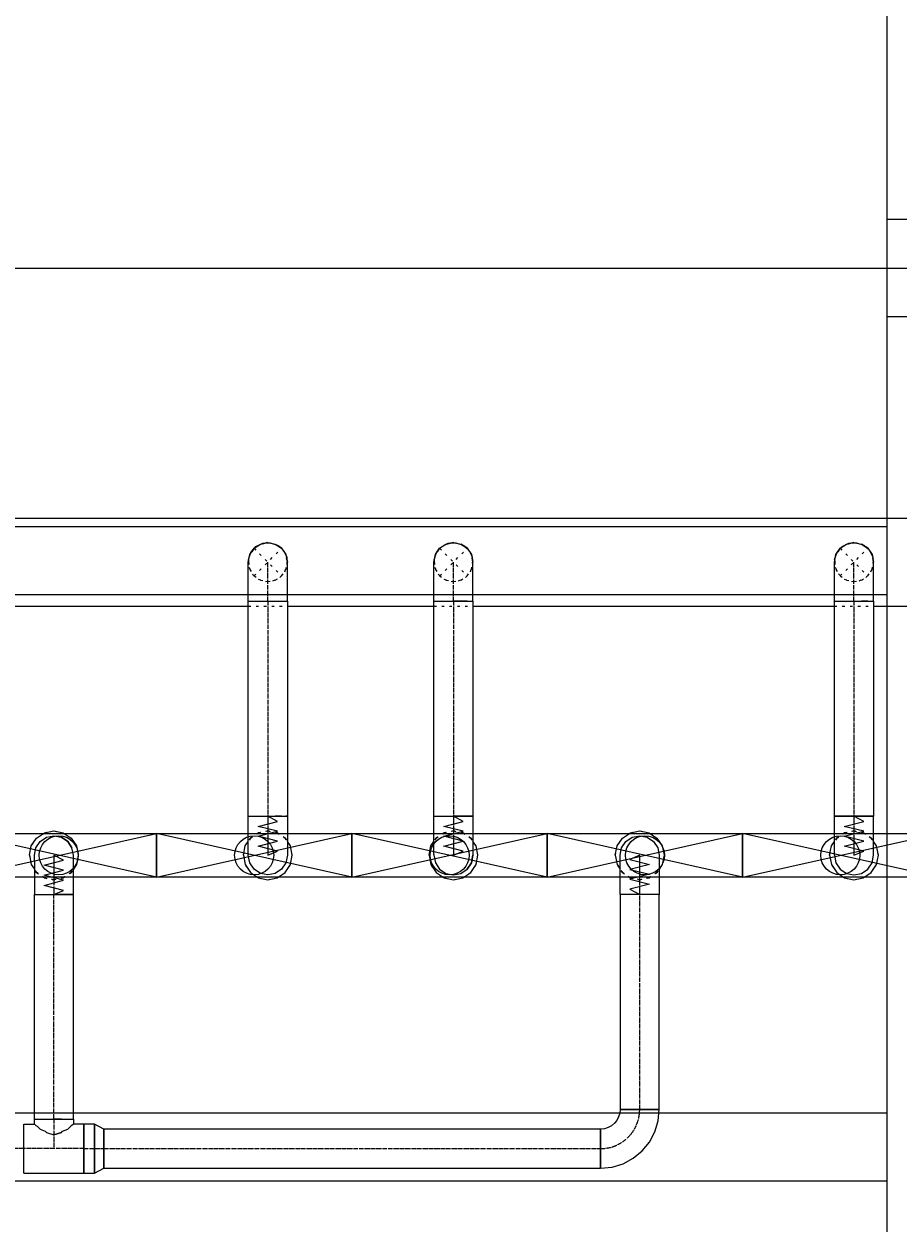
# Model space of a CAD drawing. Header units: centimetres. Extents: x -149939 to 48626, y -46000 to 152985.
# Tile 245 of 256: x -3738 to 735, y 48110 to 54249. Entities that reach past the tile are written whole.
import ezdxf

# ---------------------------------------------------------------- set-up
doc = ezdxf.new("R2010")
doc.units = ezdxf.units.CM
doc.header["$LTSCALE"] = 50
doc.header["$PDMODE"] = 35
doc.header["$PDSIZE"] = 0.1
for name, pattern in [('CADVENT_CENTERLINE', [9.9, 7.4, -1, 0.5, -1]), ('CADVENT_HIDDEN', [0.8, 0.25, -0.55]), ('Kondygnacja  -0_5$0$HIDDEN', [9.525, 6.35, -3.175]), ('Kondygnacja  -0_5$0$HIDDEN2', [4.7625, 3.175, -1.5875]), ('Osie rzutów$0$DASHDOT2', [12.7, 6.35, -3.175, 0, -3.175])]:
    doc.linetypes.add(name, pattern=pattern)
doc.layers.get('0').update_dxf_attribs({"color": 8})
doc.layers.get('DEFPOINTS').update_dxf_attribs({"color": 8})
for name, color, linetype in [('01-103-Went PP_poziom-0_5$0$L_Nawiew', 7, 'Continuous'), ('bgde-nawiewDETAILS', 1, 'Continuous'), ('bgde-nawiewEXP', 7, 'Continuous'), ('bgde-nawiewHIDDEN', 250, 'Continuous'), ('Kondygnacja  -0_5$0$ARCH_KONSTR_POWYŻEJ RZUTU', 8, 'Kondygnacja  -0_5$0$HIDDEN'), ('Kondygnacja  -0_5$0$ARCH_KONSTR_POWYŻEJ RZUTU_IST', 8, 'Kondygnacja  -0_5$0$HIDDEN2'), ('Osie rzutów$0$ARCH_INFO_OSIE_IST', 8, 'Osie rzutów$0$DASHDOT2'), ('Osie rzutów$0$ARCH_INFO_OSIE_OPISY_IST', 8, 'Continuous')]:
    doc.layers.add(name, color=color, linetype=linetype)
for name, color, linetype, lineweight in [('bgde-nawiewCEN', 7, 'Continuous', 13), ('bgde_nawiewnik', 11, 'Continuous', 5), ('Kondygnacja  -0_5$0$ARCH_INFO_WYMIARY', 8, 'Continuous', 9)]:
    doc.layers.add(name, color=color, linetype=linetype, lineweight=lineweight)
doc.styles.add('Kondygnacja  -0_5$0$Romans', font='Romans.shx', dxfattribs={"width": 0.7})
doc.dimstyles.new('Kondygnacja  -0_5$0$Wymiary 1-100', dxfattribs={"dimtxt": 12, "dimasz": 10, "dimexe": 5, "dimexo": 0, "dimgap": 4, "dimtad": 1, "dimrnd": 0.5, "dimzin": 12, "dimdsep": 46, "dimtxsty": 'Kondygnacja  -0_5$0$Romans', "dimblk": 'Kondygnacja  -0_5$0$_Oblique', "dimcen": 10, "dimdle": 10, "dimclrt": 55, "dimazin": 0, "dimtfac": 1, "dimtmove": 1, "dimatfit": 3, "dimfxl": 8, "dimfxlon": 1, "dimtolj": 1, "dimtzin": 0, "dimarcsym": 0})

# ---------------------------------------------------------------- blocks, each defined once
blk = doc.blocks.new('Osie rzutów')
at = {"layer": 'Osie rzutów$0$ARCH_INFO_OSIE_IST', "ltscale": 10}
blk.add_line((4436.04, 9800), (15156.54, 9800), dxfattribs=at)
blk = doc.blocks.new('Kondygnacja  -0_5$0$_Oblique')
at = {"color": 0, "linetype": 'ByBlock', "lineweight": -2}
blk.add_line((-0.5, -0.5), (0.5, 0.5), dxfattribs=at)
blk = doc.blocks.new('*D147')
at = {"layer": 'DEFPOINTS', "color": 0}
for p in [(5845, 52950), (6165.9, 52950), (-62690, 50660)]:
    blk.add_point(p, dxfattribs=at)
at = {"layer": 'Kondygnacja  -0_5$0$ARCH_INFO_WYMIARY', "color": 0, "lineweight": -2}
for p, q in [((6157.9, 52950), (6170.9, 52950)), ((6165.9, 50650), (6165.9, 52960)), ((6157.9, 50660), (6170.9, 50660))]:
    blk.add_line(p, q, dxfattribs=at)
at = {"layer": 'Kondygnacja  -0_5$0$ARCH_INFO_WYMIARY', "color": 0, "linetype": 'ByBlock', "lineweight": -2, "xscale": 10, "yscale": 10, "zscale": 10}
for p, rotation in [((6165.9, 52950), 90), ((6165.9, 50660), 270)]:
    blk.add_blockref('Kondygnacja  -0_5$0$_Oblique', p, dxfattribs=dict(at, rotation=rotation))
at = {"layer": 'Kondygnacja  -0_5$0$ARCH_INFO_WYMIARY', "color": 55, "insert": (6155.9, 51805), "char_height": 12, "attachment_point": 5, "rotation": 90, "style": 'Kondygnacja  -0_5$0$Romans'}
blk.add_mtext('\\A1;2290', dxfattribs=at)
blk = doc.blocks.new('Kondygnacja  -0_5$0$konstrukcja istniejąca -0.5')
at = {"layer": 'Kondygnacja  -0_5$0$ARCH_KONSTR_POWYŻEJ RZUTU_IST', "ltscale": 10}
for points in [[(12182, 9825), (12182, 10975)], [(12338, 9775), (12182, 9775), (12182, 9825), (12338, 9825), (12338, 9775)], [(12182, 8625), (12182, 9775)], [(11138, 9367.89), (12182, 9367.89)], [(12182, 9332.89), (11138, 9332.89)]]:
    blk.add_lwpolyline(points, dxfattribs=at)
at = {"layer": 'Kondygnacja  -0_5$0$ARCH_KONSTR_POWYŻEJ RZUTU_IST', "ltscale": 10, "elevation": 0}
for points in [[(11138, 9667.89), (12182, 9667.89)], [(12182, 9632.89), (11138, 9632.89)]]:
    blk.add_lwpolyline(points, dxfattribs=at)
blk = doc.blocks.new('*D212')
at = {"layer": 'DEFPOINTS', "color": 0}
for p in [(-30586.3, 81900), (-30681.1, 12489.5), (9064, 12489.5)]:
    blk.add_point(p, dxfattribs=at)
at = {"layer": 'Kondygnacja  -0_5$0$ARCH_INFO_WYMIARY', "color": 0, "lineweight": -2}
for p, q in [((-30673.1, 81900), (-30686.1, 81900)), ((-30681.1, 81910), (-30681.1, 12479.5)), ((-30673.1, 12489.5), (-30686.1, 12489.5))]:
    blk.add_line(p, q, dxfattribs=at)
at = {"layer": 'Kondygnacja  -0_5$0$ARCH_INFO_WYMIARY', "color": 0, "linetype": 'ByBlock', "lineweight": -2, "xscale": 10, "yscale": 10, "zscale": 10}
for p, rotation in [((-30681.1, 81900), 90), ((-30681.1, 12489.5), 270)]:
    blk.add_blockref('Kondygnacja  -0_5$0$_Oblique', p, dxfattribs=dict(at, rotation=rotation))
at = {"layer": 'Kondygnacja  -0_5$0$ARCH_INFO_WYMIARY', "color": 55, "insert": (-30691.1, 47194.8), "char_height": 12, "attachment_point": 5, "rotation": 90, "style": 'Kondygnacja  -0_5$0$Romans'}
blk.add_mtext('\\A1;69410.5', dxfattribs=at)
blk = doc.blocks.new('A$C066D7839')
at = {"layer": 'bgde_nawiewnik', "color": 7}
for p, q in [((-50, -11.15), (-50, 11.15)), ((-50, 11.15), (50, 11.15)), ((-50, -11.15), (50, 11.15)), ((50, -11.15), (-50, 11.15)), ((50, 11.15), (50, -11.15)), ((50, -11.15), (-50, -11.15))]:
    blk.add_line(p, q, dxfattribs=at)
blk.add_circle((0, 0), 10, dxfattribs=at)

msp = doc.modelspace()

# ---------------------------------------------------------------- linework, layer by layer
at = {"layer": 'bgde-nawiewCEN', "linetype": 'CADVENT_CENTERLINE', "ltscale": 0.06}
for p, q in [((-2490.031, 51296.017), (-2490.031, 51496.017)), ((-1540.031, 51296.017), (-1540.031, 51496.017)), ((509.969, 51296.017), (509.969, 51496.017)), ((-2490.031, 51295.952), (-2490.031, 50196.041)), ((-1540.031, 51295.952), (-1540.031, 50196.041)), ((509.969, 51295.952), (509.969, 50196.041)), ((-2490.031, 50196.041), (-2490.031, 50177.345)), ((-2490.031, 50177.345), (-2490.031, 50126.234)), ((-1540.031, 50196.041), (-1540.031, 50177.345)), ((-1540.031, 50177.345), (-1540.031, 50126.234)), ((509.969, 50196.041), (509.969, 50177.345)), ((509.969, 50177.345), (509.969, 50126.234)), ((-2490.031, 50126.234), (-2490.031, 50098.441)), ((-2490.031, 50098.441), (-2490.031, 50074.915)), ((-1540.031, 50126.234), (-1540.031, 50098.441)), ((-1540.031, 50098.441), (-1540.031, 50074.915)), ((509.969, 50126.234), (509.969, 50098.441)), ((509.969, 50098.441), (509.969, 50074.915)), ((-2490.031, 50074.915), (-2490.031, 50055.3)), ((-2490.031, 50055.3), (-2490.031, 50039.241)), ((-2490.031, 50039.241), (-2490.031, 50026.382)), ((-1540.031, 50074.915), (-1540.031, 50055.3)), ((-1540.031, 50055.3), (-1540.031, 50039.241)), ((-1540.031, 50039.241), (-1540.031, 50026.382)), ((509.969, 50074.915), (509.969, 50055.3)), ((509.969, 50055.3), (509.969, 50039.241)), ((509.969, 50039.241), (509.969, 50026.382)), ((-3585.078, 49996.041), (-3585.078, 49995.567)), ((-3585.078, 49995.567), (-3585.078, 49994.441)), ((-3585.078, 49994.441), (-3585.078, 49992.248)), ((-3585.078, 49992.248), (-3585.078, 49988.634)), ((-3585.078, 49988.634), (-3585.078, 49983.241)), ((-3585.078, 49983.241), (-3585.078, 49975.715)), ((-3585.078, 49975.715), (-3585.078, 49965.7)), ((-2490.031, 50026.382), (-2490.031, 50016.367)), ((-2490.031, 50016.367), (-2490.031, 50008.841)), ((-2490.031, 50008.841), (-2490.031, 50003.448)), ((-2490.031, 50003.448), (-2490.031, 49999.834)), ((-2490.031, 49999.834), (-2490.031, 49997.641)), ((-2490.031, 49997.641), (-2490.031, 49996.515)), ((-2490.031, 49996.515), (-2490.031, 49996.041)), ((-1540.031, 50026.382), (-1540.031, 50016.367)), ((-1540.031, 50016.367), (-1540.031, 50008.841)), ((-1540.031, 50008.841), (-1540.031, 50003.448)), ((-1540.031, 50003.448), (-1540.031, 49999.834)), ((-1540.031, 49999.834), (-1540.031, 49997.641)), ((-1540.031, 49997.641), (-1540.031, 49996.515)), ((-1540.031, 49996.515), (-1540.031, 49996.041)), ((-586.833, 49995.567), (-586.833, 49996.041)), ((-586.833, 49994.441), (-586.833, 49995.567)), ((-586.833, 49992.248), (-586.833, 49994.441)), ((-586.833, 49988.634), (-586.833, 49992.248)), ((-586.833, 49983.241), (-586.833, 49988.634)), ((-586.833, 49975.715), (-586.833, 49983.241)), ((-586.833, 49965.7), (-586.833, 49975.715)), ((509.969, 50026.382), (509.969, 50016.367)), ((509.969, 50016.367), (509.969, 50008.841)), ((509.969, 50008.841), (509.969, 50003.448)), ((509.969, 50003.448), (509.969, 49999.834)), ((509.969, 49999.834), (509.969, 49997.641)), ((509.969, 49997.641), (509.969, 49996.515)), ((509.969, 49996.515), (509.969, 49996.041)), ((-3585.078, 49965.7), (-3585.078, 49952.841)), ((-3585.078, 49952.841), (-3585.078, 49936.782)), ((-3585.078, 49936.782), (-3585.078, 49917.167)), ((-3585.078, 49917.167), (-3585.078, 49893.641)), ((-586.833, 49952.841), (-586.833, 49965.7)), ((-586.833, 49936.782), (-586.833, 49952.841)), ((-586.833, 49917.167), (-586.833, 49936.782)), ((-586.833, 49893.641), (-586.833, 49917.167)), ((-3585.078, 49893.641), (-3585.078, 49865.848)), ((-3585.078, 49865.848), (-3585.078, 49814.737)), ((-586.833, 49865.848), (-586.833, 49893.641)), ((-586.833, 49814.737), (-586.833, 49865.848)), ((-3585.078, 49814.737), (-3585.078, 49796.041)), ((-3585.078, 48645.669), (-3585.078, 49796.041)), ((-586.833, 49796.041), (-586.833, 49814.737)), ((-586.833, 48695.669), (-586.833, 49796.041)), ((-3585.078, 48645.669), (-3585.078, 48495.669)), ((-3738.078, 48495.669), (-3878.078, 48495.669)), ((-3585.078, 48495.669), (-3738.078, 48495.669)), ((-3432.078, 48495.669), (-3585.078, 48495.669)), ((-3432.078, 48495.669), (-3329.078, 48495.669)), ((-3329.078, 48495.669), (-786.833, 48495.669))]:
    msp.add_line(p, q, dxfattribs=at)
msp.add_arc((-786.833, 48695.669), 200, 270, 0, dxfattribs=at)
at = {"layer": 'bgde-nawiewDETAILS', "linetype": 'CADVENT_HIDDEN'}
for p, q in [((-2560.742, 51425.306), (-2419.321, 51566.728)), ((-2560.742, 51566.728), (-2419.321, 51425.306)), ((-1610.742, 51425.306), (-1469.321, 51566.728)), ((-1610.742, 51566.728), (-1469.321, 51425.306)), ((439.258, 51425.306), (580.679, 51566.728)), ((439.258, 51566.728), (580.679, 51425.306))]:
    msp.add_line(p, q, dxfattribs=at)
at = {"layer": 'bgde-nawiewEXP', "linetype": 'Continuous'}
for points in [[(-11775.327, 51271.017), (-11775.327, 51721.017), (2610.549, 51721.017)], [(-2560.742, 51566.728), (-2528.3, 51588.405), (-2490.031, 51596.017), (-2510.999, 51591.846)], [(-2560.742, 51566.728), (-2528.3, 51588.405), (-2519.241, 51590.207)], [(-2557.249, 51568.174), (-2551.183, 51575.14), (-2516.249, 51592.519), (-2494.922, 51593.991)], [(-2490.031, 51596.017), (-2451.763, 51588.405), (-2444.083, 51583.273)], [(-2490.031, 51596.017), (-2451.763, 51588.405), (-2419.321, 51566.728), (-2437.096, 51578.605)], [(-2486.538, 51594.57), (-2477.324, 51595.206), (-2440.333, 51582.793), (-2424.211, 51568.753)], [(-1610.742, 51566.728), (-1578.3, 51588.405), (-1540.031, 51596.017), (-1561.341, 51591.778)], [(-1610.742, 51566.728), (-1578.3, 51588.405), (-1569.494, 51590.156)], [(-1607.321, 51568.145), (-1601.448, 51574.935), (-1566.572, 51592.431), (-1544.902, 51594)], [(-1540.031, 51596.017), (-1501.763, 51588.405), (-1494.298, 51583.417)], [(-1540.031, 51596.017), (-1501.763, 51588.405), (-1469.321, 51566.728)], [(-1536.61, 51594.6), (-1527.656, 51595.248), (-1490.624, 51582.959), (-1474.191, 51568.745)], [(-1469.321, 51566.728), (-1501.763, 51588.405)], [(-1487.386, 51578.798), (-1469.321, 51566.728)], [(-1469.321, 51566.728), (-1487.386, 51578.798)], [(439.258, 51566.728), (471.7, 51588.405), (509.969, 51596.017), (489.481, 51591.942)], [(439.258, 51566.728), (471.7, 51588.405), (481.122, 51590.279)], [(442.851, 51568.216), (449.194, 51575.43), (484.21, 51592.642), (505.056, 51593.982)], [(509.969, 51596.017), (548.237, 51588.405), (556.224, 51583.068)], [(509.969, 51596.017), (548.237, 51588.405), (580.679, 51566.728)], [(513.562, 51594.529), (523.148, 51595.145), (560.079, 51582.556), (575.767, 51568.762)], [(580.679, 51566.728), (548.237, 51588.405)], [(563.311, 51578.333), (580.679, 51566.728)], [(580.679, 51566.728), (563.311, 51578.333)], [(-2590.031, 51496.017), (-2582.419, 51534.285), (-2560.742, 51566.728), (-2572.619, 51548.952)], [(-2590.031, 51296.017), (-2590.031, 51496.017), (-2582.419, 51534.285), (-2577.288, 51541.965)], [(-2590.031, 51296.017), (-2390.031, 51296.017), (-2390.031, 51496.017), (-2394.202, 51516.984)], [(-2589.221, 51508.725), (-2576.807, 51545.715), (-2562.768, 51561.837)], [(-2589.221, 51508.725), (-2588.584, 51499.51)], [(-2419.321, 51566.728), (-2397.643, 51534.285), (-2395.841, 51525.226)], [(-2419.321, 51566.728), (-2397.643, 51534.285), (-2390.031, 51496.017)], [(-2417.874, 51563.235), (-2410.908, 51557.169), (-2393.529, 51522.235), (-2392.057, 51500.907)], [(-1640.031, 51496.017), (-1632.419, 51534.285), (-1610.742, 51566.728), (-1622.813, 51548.662)], [(-1640.031, 51296.017), (-1640.031, 51496.017), (-1632.419, 51534.285), (-1627.431, 51541.75)], [(-1639.263, 51508.392), (-1626.973, 51545.425), (-1612.759, 51561.857)], [(-1639.263, 51508.392), (-1638.614, 51499.438)], [(-1469.321, 51566.728), (-1447.643, 51534.285), (-1445.892, 51525.48)], [(-1469.321, 51566.728), (-1447.643, 51534.285), (-1440.031, 51496.017)], [(-1469.321, 51296.017), (-1440.031, 51296.017), (-1440.031, 51496.017), (-1444.27, 51517.326)], [(-1467.904, 51563.307), (-1461.113, 51557.433), (-1443.618, 51522.558), (-1442.049, 51500.887)], [(409.969, 51496.017), (417.581, 51534.285), (439.258, 51566.728), (427.653, 51549.359)], [(409.969, 51296.017), (409.969, 51496.017), (417.581, 51534.285), (422.917, 51542.272)], [(410.841, 51509.196), (423.43, 51546.127), (437.223, 51561.815)], [(410.841, 51509.196), (411.457, 51499.61)], [(580.679, 51566.728), (602.357, 51534.285), (604.231, 51524.864)], [(580.679, 51566.728), (602.357, 51534.285), (609.969, 51496.017)], [(580.679, 51296.017), (609.969, 51296.017), (609.969, 51496.017), (605.893, 51516.504)], [(582.168, 51563.135), (589.382, 51556.792), (606.594, 51521.775), (607.934, 51500.929)], [(-4440.031, 51271.017), (-2590.031, 51271.017)], [(-2590.031, 50196.041), (-2590.031, 51295.952), (-2390.031, 51295.952), (-2390.031, 50196.041), (-2397.643, 50196.041)], [(-2390.031, 51271.017), (-1640.031, 51271.017)], [(-1640.031, 51296.017), (-1501.763, 51296.017)], [(-1640.031, 50196.041), (-1640.031, 51295.952), (-1501.763, 51295.952)], [(-1501.763, 51296.017), (-1540.031, 51296.017)], [(-1501.763, 51295.952), (-1540.031, 51295.952)], [(-1501.763, 51296.017), (-1469.321, 51296.017)], [(-1469.321, 51296.017), (-1501.763, 51296.017)], [(-1501.763, 51295.952), (-1469.321, 51295.952)], [(-1469.321, 51295.952), (-1501.763, 51295.952)], [(-1469.321, 51295.952), (-1440.031, 51295.952), (-1440.031, 50196.041), (-1447.643, 50196.041)], [(-1440.031, 51271.017), (409.969, 51271.017)], [(409.969, 51296.017), (580.679, 51296.017)], [(409.969, 49996.041), (417.581, 49957.773), (439.258, 49925.33), (471.7, 49903.653), (509.969, 49896.041), (548.237, 49903.653), (580.679, 49925.33), (602.357, 49957.773), (609.969, 49996.041), (609.969, 50196.041), (509.969, 50196.041), (509.969, 50196.041), (409.969, 50196.041), (409.969, 51295.952), (580.679, 51295.952)], [(580.679, 51296.017), (548.237, 51296.017)], [(580.679, 51295.952), (548.237, 51295.952)], [(580.679, 51295.952), (609.969, 51295.952), (609.969, 50196.041), (602.357, 50196.041)], [(609.969, 51271.017), (2610.549, 51271.017)], [(-2590.031, 50196.041), (-2419.321, 50196.041)], [(-2419.321, 50196.041), (-2451.763, 50196.041)], [(-2419.321, 50196.041), (-2390.031, 50196.041)], [(-1640.031, 49999.834), (-1640.031, 50196.041), (-1440.031, 50196.041), (-1440.031, 49996.041), (-1447.643, 49957.773)], [(-1640.031, 50196.041), (-1501.763, 50196.041)], [(-1501.763, 50196.041), (-1540.031, 50196.041)], [(-1501.763, 50196.041), (-1469.321, 50196.041)], [(-1469.321, 50196.041), (-1501.763, 50196.041)], [(-1469.321, 50196.041), (-1447.643, 50196.041)], [(-1447.643, 50196.041), (-1469.321, 50196.041)], [(-1447.643, 50196.041), (-1440.031, 50196.041)], [(409.969, 49996.041), (409.969, 50196.041), (548.237, 50196.041), (548.237, 50196.041), (580.679, 50196.041)], [(580.679, 50196.041), (548.237, 50196.041)], [(580.679, 50196.041), (609.969, 50196.041)], [(-3710.078, 49996.041), (-3700.563, 50043.877), (-3673.466, 50084.429), (-3632.913, 50111.526), (-3585.078, 50121.041), (-3537.242, 50111.526), (-3496.689, 50084.429), (-3469.593, 50043.877), (-3460.078, 49996.041), (-3469.593, 49948.206), (-3485.078, 49925.031)], [(-3685.078, 49965.7), (-3685.078, 49996.041), (-3677.466, 50034.309), (-3655.788, 50066.752), (-3623.346, 50088.429), (-3585.078, 50096.041), (-3546.809, 50088.429), (-3514.367, 50066.752)], [(-711.833, 49996.041), (-702.317, 50043.877), (-675.221, 50084.429), (-634.668, 50111.526), (-586.833, 50121.041), (-538.997, 50111.526), (-498.444, 50084.429), (-471.348, 50043.877), (-461.833, 49996.041), (-471.348, 49948.206), (-486.833, 49925.031)], [(-3685.078, 48645.669), (-3685.078, 49796.041), (-3677.466, 49796.041), (-3677.466, 49796.041), (-3485.078, 49796.041), (-3485.078, 49996.041), (-3492.69, 50034.309), (-3514.367, 50066.752)], [(-3514.367, 50066.752), (-3546.809, 50088.429)], [(-3514.367, 50066.752), (-3492.69, 50034.309)], [(-2615.031, 49996.041), (-2605.516, 49948.206), (-2578.42, 49907.653), (-2537.867, 49880.556), (-2490.031, 49871.041), (-2442.196, 49880.556), (-2401.643, 49907.653), (-2374.546, 49948.206), (-2365.031, 49996.041), (-2374.546, 50043.877), (-2390.031, 50067.051)], [(-2615.031, 49996.041), (-2605.516, 50043.877), (-2590.031, 50067.051)], [(-1665.031, 49996.041), (-1655.516, 49948.206), (-1628.42, 49907.653), (-1587.867, 49880.556), (-1540.031, 49871.041), (-1492.196, 49880.556), (-1451.643, 49907.653), (-1424.546, 49948.206), (-1415.031, 49996.041), (-1424.546, 50043.877), (-1440.031, 50067.051)], [(-1665.031, 49996.041), (-1655.516, 50043.877), (-1640.031, 50067.051)], [(384.969, 49996.041), (394.484, 49948.206), (421.58, 49907.653), (462.133, 49880.556), (509.969, 49871.041), (557.804, 49880.556), (598.357, 49907.653), (625.454, 49948.206), (634.969, 49996.041), (625.454, 50043.877), (609.969, 50067.051)], [(384.969, 49996.041), (394.484, 50043.877), (409.969, 50067.051)], [(-3710.078, 49996.041), (-3700.563, 49948.206), (-3685.078, 49925.031)], [(-1640.031, 49999.834), (-1640.031, 49996.041), (-1632.419, 49957.773), (-1610.742, 49925.33), (-1578.3, 49903.653), (-1540.031, 49896.041), (-1501.763, 49903.653), (-1469.321, 49925.33), (-1447.643, 49957.773)], [(-1447.643, 49957.773), (-1440.031, 49996.041)], [(-711.833, 49996.041), (-702.317, 49948.206), (-686.833, 49925.031)], [(-3685.078, 49965.7), (-3685.078, 49796.041), (-3677.466, 49796.041), (-3677.466, 49796.041), (-3546.809, 49796.041)], [(-1447.643, 49957.773), (-1469.321, 49925.33)], [(-3546.809, 49796.041), (-3585.078, 49796.041)], [(-3546.809, 48645.669), (-3485.078, 48645.669), (-3485.078, 49796.041), (-3514.367, 49796.041)], [(-3546.809, 49796.041), (-3514.367, 49796.041)], [(-3514.367, 49796.041), (-3546.809, 49796.041)], [(-3514.367, 49796.041), (-3492.69, 49796.041)], [(-3738.078, 48370.669), (-3738.078, 48620.669), (-3685.078, 48620.669), (-3685.078, 48645.669), (-3546.809, 48645.669)], [(-3738.078, 48370.669), (-3432.078, 48370.669), (-3432.078, 48620.669), (-3485.078, 48620.669), (-3492.69, 48613.057), (-3499.082, 48611.154), (-3514.367, 48595.869)], [(-3685.078, 48645.669), (-3546.809, 48645.669)], [(-3685.078, 48620.669), (-3677.466, 48613.057), (-3671.073, 48611.154), (-3655.788, 48595.869), (-3629.332, 48584.057), (-3623.346, 48578.071), (-3585.078, 48566.679), (-3546.809, 48578.071)], [(-3546.809, 48645.669), (-3585.078, 48645.669)], [(-3546.809, 48645.669), (-3585.078, 48645.669)], [(-3546.809, 48645.669), (-3485.078, 48645.669), (-3485.078, 48620.669)], [(-3546.809, 48578.071), (-3585.078, 48566.679)], [(-3546.809, 48578.071), (-3540.824, 48584.057), (-3514.367, 48595.869), (-3499.082, 48611.154)]]:
    msp.add_lwpolyline(points, dxfattribs=at)
for points in [[(-2590.031, 49996.041), (-2590.031, 50196.041), (-2419.321, 50196.041), (-2419.321, 50196.041), (-2390.031, 50196.041), (-2390.031, 49996.041), (-2397.643, 49957.773), (-2419.321, 49925.33), (-2451.763, 49903.653), (-2490.031, 49896.041), (-2528.3, 49903.653), (-2560.742, 49925.33), (-2582.419, 49957.773)], [(-686.833, 48695.669), (-486.833, 48695.669), (-486.833, 49796.041), (-686.833, 49796.041), (-686.833, 49996.041), (-679.221, 50034.309), (-657.543, 50066.752), (-625.101, 50088.429), (-586.833, 50096.041), (-548.564, 50088.429), (-516.122, 50066.752), (-494.445, 50034.309), (-486.833, 49996.041), (-486.833, 49796.041), (-686.833, 49796.041)], [(-786.833, 48395.669), (-728.305, 48401.433), (-672.028, 48418.505), (-620.161, 48446.228), (-574.701, 48483.537), (-537.392, 48528.998), (-509.669, 48580.864), (-492.597, 48637.142), (-486.833, 48695.669), (-686.833, 48695.669), (-688.754, 48676.16), (-694.445, 48657.4), (-703.686, 48640.112), (-716.122, 48624.958), (-731.276, 48612.522), (-748.564, 48603.281), (-767.324, 48597.59), (-786.833, 48595.669), (-786.833, 48403.281)], [(-3432.078, 48370.669), (-3377.235, 48370.669), (-3377.235, 48620.669), (-3432.078, 48620.669), (-3432.078, 48380.184)], [(-3377.235, 48370.669), (-3329.078, 48395.669), (-3329.078, 48595.669), (-3377.235, 48620.669), (-3377.235, 48380.184)], [(-3329.078, 48395.669), (-786.833, 48395.669), (-786.833, 48595.669), (-3329.078, 48595.669), (-3329.078, 48403.281)]]:
    msp.add_lwpolyline(points, close=True, dxfattribs=at)
at = {"layer": 'bgde-nawiewEXP'}
for points in [[(-2490.031, 49996.041), (-2440.031, 50017.339), (-2540.031, 50042.701), (-2440.031, 50067.921), (-2540.031, 50093.206), (-2440.031, 50118.741), (-2540.031, 50144.1), (-2440.031, 50169.559), (-2490.031, 50196.041)], [(-1540.031, 49996.041), (-1490.031, 50017.339), (-1590.031, 50042.701), (-1490.031, 50067.921), (-1590.031, 50093.206), (-1490.031, 50118.741), (-1590.031, 50144.1), (-1490.031, 50169.559), (-1540.031, 50196.041)], [(509.969, 49996.041), (559.969, 50017.339), (459.969, 50042.701), (559.969, 50067.921), (459.969, 50093.206), (559.969, 50118.741), (459.969, 50144.1), (559.969, 50169.559), (509.969, 50196.041)], [(-3585.078, 49796.041), (-3535.078, 49816.137), (-3635.078, 49842.233), (-3535.078, 49868.265), (-3635.078, 49894.526), (-3535.078, 49920.598), (-3635.078, 49946.018), (-3535.078, 49971.041), (-3585.078, 49996.041)], [(-586.833, 49996.041), (-636.833, 49974.743), (-536.833, 49949.382), (-636.833, 49924.161), (-536.833, 49898.876), (-636.833, 49873.341), (-536.833, 49847.982), (-636.833, 49822.523), (-586.833, 49796.041)]]:
    msp.add_lwpolyline(points, dxfattribs=at)
at = {"layer": 'bgde-nawiewHIDDEN', "linetype": 'CADVENT_HIDDEN'}
for points in [[(-2562.768, 51561.837), (-2557.249, 51568.174)], [(-2519.241, 51590.207), (-2510.999, 51591.846)], [(-2494.922, 51593.991), (-2486.538, 51594.57)], [(-2444.083, 51583.273), (-2437.096, 51578.605)], [(-2424.211, 51568.753), (-2417.874, 51563.235)], [(-1612.759, 51561.857), (-1607.321, 51568.145)], [(-1569.494, 51590.156), (-1561.341, 51591.778)], [(-1544.902, 51594), (-1536.61, 51594.6)], [(-1494.298, 51583.417), (-1487.386, 51578.798)], [(-1474.191, 51568.745), (-1467.904, 51563.307)], [(437.223, 51561.815), (442.851, 51568.216)], [(481.122, 51590.279), (489.481, 51591.942)], [(505.056, 51593.982), (513.562, 51594.529)], [(556.224, 51583.068), (563.311, 51578.333)], [(575.767, 51568.762), (582.168, 51563.135)], [(-2577.288, 51541.965), (-2572.619, 51548.952)], [(-2395.841, 51525.226), (-2394.202, 51516.984)], [(-1627.431, 51541.75), (-1622.813, 51548.662)], [(-1445.892, 51525.48), (-1444.27, 51517.326)], [(422.917, 51542.272), (427.653, 51549.359)], [(604.231, 51524.864), (605.893, 51516.504)], [(-2590.031, 51496.017), (-2582.419, 51457.749), (-2560.742, 51425.306), (-2528.3, 51403.629), (-2490.031, 51396.017), (-2451.763, 51403.629), (-2419.321, 51425.306), (-2397.643, 51457.749), (-2390.031, 51496.017)], [(-2588.584, 51499.51), (-2586.533, 51469.799), (-2569.154, 51434.865), (-2539.73, 51409.241), (-2502.739, 51396.828), (-2463.814, 51399.515), (-2428.88, 51416.894), (-2403.255, 51446.318), (-2390.842, 51483.309), (-2392.057, 51500.907)], [(-1640.031, 51496.017), (-1632.419, 51457.749), (-1610.742, 51425.306), (-1578.3, 51403.629), (-1540.031, 51396.017), (-1501.763, 51403.629), (-1469.321, 51425.306), (-1447.643, 51457.749), (-1440.031, 51496.017)], [(-1638.614, 51499.438), (-1636.445, 51469.476), (-1618.949, 51434.601), (-1589.439, 51409.075), (-1552.407, 51396.786), (-1513.491, 51399.603), (-1478.615, 51417.099), (-1453.089, 51446.609), (-1440.8, 51483.641), (-1442.049, 51500.887)], [(409.969, 51496.017), (417.581, 51457.749), (439.258, 51425.306), (471.7, 51403.629), (509.969, 51396.017), (548.237, 51403.629), (580.679, 51425.306), (602.357, 51457.749), (609.969, 51496.017)], [(411.457, 51499.61), (413.343, 51470.258), (430.556, 51435.242), (459.858, 51409.478), (496.789, 51396.889), (535.727, 51399.391), (570.743, 51416.604), (596.507, 51445.906), (609.096, 51482.838), (607.934, 51500.929)], [(-2590.031, 51271.017), (-2390.031, 51271.017)], [(-1640.031, 51271.017), (-1440.031, 51271.017)], [(409.969, 51271.017), (609.969, 51271.017)], [(-3710.078, 49996.041), (-3700.563, 50043.877), (-3673.466, 50084.429), (-3632.913, 50111.526), (-3585.078, 50121.041), (-3537.242, 50111.526), (-3496.689, 50084.429), (-3469.593, 50043.877), (-3460.078, 49996.041), (-3469.593, 49948.206), (-3496.689, 49907.653), (-3537.242, 49880.556), (-3585.078, 49871.041), (-3632.913, 49880.556), (-3673.466, 49907.653), (-3632.913, 49880.556), (-3585.078, 49871.041), (-3537.242, 49880.556), (-3496.689, 49907.653), (-3485.078, 49925.031)], [(-2615.031, 49996.041), (-2605.516, 49948.206), (-2578.42, 49907.653), (-2537.867, 49880.556), (-2490.031, 49871.041), (-2442.196, 49880.556), (-2401.643, 49907.653), (-2374.546, 49948.206), (-2365.031, 49996.041), (-2374.546, 50043.877), (-2401.643, 50084.429), (-2442.196, 50111.526), (-2490.031, 50121.041), (-2537.867, 50111.526), (-2578.42, 50084.429), (-2590.031, 50067.051)], [(-2615.031, 49996.041), (-2605.516, 50043.877), (-2578.42, 50084.429), (-2537.867, 50111.526), (-2490.031, 50121.041), (-2442.196, 50111.526), (-2401.643, 50084.429), (-2390.031, 50067.051)], [(-1665.031, 49996.041), (-1655.516, 49948.206), (-1628.42, 49907.653), (-1587.867, 49880.556), (-1540.031, 49871.041), (-1492.196, 49880.556), (-1451.643, 49907.653), (-1424.546, 49948.206), (-1415.031, 49996.041), (-1424.546, 50043.877), (-1451.643, 50084.429), (-1492.196, 50111.526), (-1540.031, 50121.041), (-1587.867, 50111.526), (-1628.42, 50084.429), (-1640.031, 50067.051)], [(-1665.031, 49996.041), (-1655.516, 50043.877), (-1628.42, 50084.429), (-1587.867, 50111.526), (-1540.031, 50121.041), (-1492.196, 50111.526), (-1451.643, 50084.429), (-1440.031, 50067.051)], [(-711.833, 49996.041), (-702.317, 50043.877), (-675.221, 50084.429), (-634.668, 50111.526), (-586.833, 50121.041), (-538.997, 50111.526), (-498.444, 50084.429), (-471.348, 50043.877), (-461.833, 49996.041), (-471.348, 49948.206), (-498.444, 49907.653), (-538.997, 49880.556), (-586.833, 49871.041), (-634.668, 49880.556), (-675.221, 49907.653), (-634.668, 49880.556), (-586.833, 49871.041), (-538.997, 49880.556), (-498.444, 49907.653), (-486.833, 49925.031)], [(384.969, 49996.041), (394.484, 49948.206), (421.58, 49907.653), (462.133, 49880.556), (509.969, 49871.041), (557.804, 49880.556), (598.357, 49907.653), (625.454, 49948.206), (634.969, 49996.041), (625.454, 50043.877), (598.357, 50084.429), (557.804, 50111.526), (509.969, 50121.041), (462.133, 50111.526), (421.58, 50084.429), (409.969, 50067.051)], [(384.969, 49996.041), (394.484, 50043.877), (421.58, 50084.429), (462.133, 50111.526), (509.969, 50121.041), (557.804, 50111.526), (598.357, 50084.429), (609.969, 50067.051)], [(-3710.078, 49996.041), (-3700.563, 49948.206), (-3673.466, 49907.653), (-3685.078, 49925.031)], [(-711.833, 49996.041), (-702.317, 49948.206), (-675.221, 49907.653), (-686.833, 49925.031)]]:
    msp.add_lwpolyline(points, dxfattribs=at)

# ---------------------------------------------------------------- block references
at = {"layer": '01-103-Went PP_poziom-0_5$0$L_Nawiew', "xscale": 10, "yscale": 10, "zscale": 10}
for p in [(-3560.036, 49996.041, -359.816), (-2560.036, 49996.041, -359.816), (-1560.036, 49996.041, -359.816), (-560.036, 49996.041, -359.816), (439.964, 49996.041, -359.816)]:
    msp.add_blockref('A$C066D7839', p, dxfattribs=at)
at = {"layer": 'Kondygnacja  -0_5$0$ARCH_KONSTR_POWYŻEJ RZUTU', "xscale": 10, "yscale": 10, "zscale": 10}
msp.add_blockref('Kondygnacja  -0_5$0$konstrukcja istniejąca -0.5', (-121140, -45000), dxfattribs=at)
at = {"layer": 'Osie rzutów$0$ARCH_INFO_OSIE_OPISY_IST', "color": 30, "xscale": 10, "yscale": 10, "zscale": 10}
msp.add_blockref('Osie rzutów', (-121140, -45000), dxfattribs=at)

# ---------------------------------------------------------------- dimensions: what is measured, and where the dimension line sits
at = {"layer": 'Kondygnacja  -0_5$0$ARCH_INFO_WYMIARY'}
for base, p1, p2, picture, middle in [((-30681.114, 12489.5), (-30586.301, 81900), (9064, 12489.5), '*D212', (-30691.114, 47194.75)), ((6165.858, 52950), (-62690, 50660), (5845, 52950), '*D147', (6155.858, 51805))]:
    dim = msp.add_linear_dim(base=base, p1=p1, p2=p2, angle=90, dimstyle='Kondygnacja  -0_5$0$Wymiary 1-100', dxfattribs=at)
    dim.commit()
    dim.dimension.update_dxf_attribs({"geometry": picture, "text_midpoint": middle})

doc.saveas('drawing.dxf')
